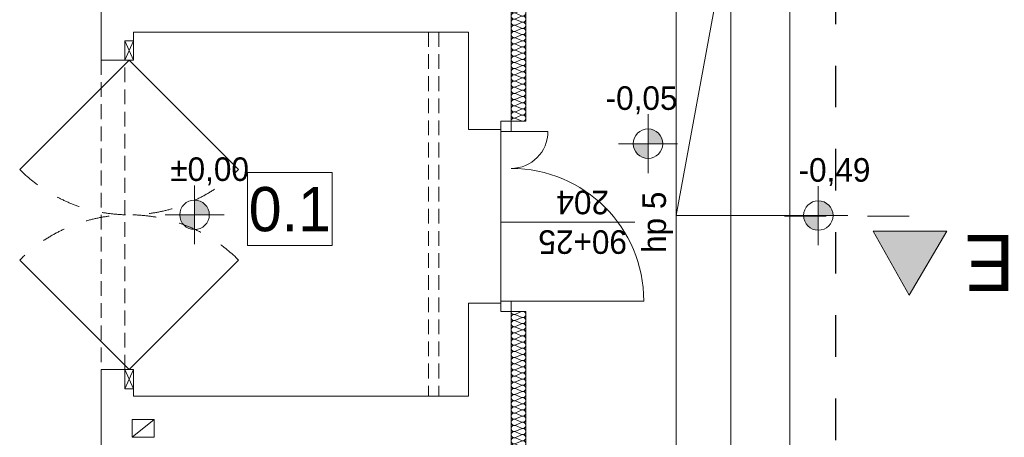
# Model space of a CAD drawing. Extents: x -528673 to -426178, y 23200 to 131944.
# Tile 26 of 87: x -475263 to -468586, y 32005 to 34839. Entities that reach past the tile are written whole.
import ezdxf

# ---------------------------------------------------------------- set-up
doc = ezdxf.new("R2010")
doc.units = 0
doc.header["$MEASUREMENT"] = 0
for name, pattern in [('Dashed', [564.444447, 282.222223, -282.222223]), ('Krawędzie ukryte', [150, 100, -50]), ('Przerywana', [320, 160, -160])]:
    doc.linetypes.add(name, pattern=pattern)
for name, color, linetype in [('#PODKŁAD', 252, 'Continuous'), ('Inwent Izolacje', 252, 'Continuous'), ('INWENT RZĘDNE', 252, 'Continuous')]:
    doc.layers.add(name, color=color, linetype=linetype)
for name, color, linetype, lineweight in [('Inwent Izolacje_Nr_Pióra__2', 252, 'Continuous', 13), ('INWENT KONST. DREWNIANA_Nr_Pióra__21', 252, 'Continuous', 9), ('INWENT OPISY_Nr_Pióra__21', 252, 'Continuous', 9), ('INWENT OPISY_Nr_Pióra__41', 252, 'Continuous', 15), ('INWENT RZĘDNE_Nr_Pióra__21', 252, 'Continuous', 9), ('INWENT. DRZWI_Nr_Pióra__5', 252, 'Continuous', 13), ('INWENT. OKNA_Nr_Pióra__21', 252, 'Continuous', 9), ('INWENT. OKNA_Nr_Pióra__5', 252, 'Continuous', 13), ('INWENT.ŚCIANY_Nr_Pióra__1', 252, 'Continuous', 25), ('INWENT.ŚCIANY_Nr_Pióra__20', 252, 'Continuous', 60), ('INWENT.ŚCIANY_Nr_Pióra__21', 252, 'Continuous', 9), ('INWENT.ŚCIANY_Nr_Pióra__3', 252, 'Continuous', 13), ('Istniejące schody_Nr_Pióra__21', 252, 'Continuous', 9), ('Istniejące stropy_Nr_Pióra__5', 252, 'Continuous', 13)]:
    doc.layers.add(name, color=color, linetype=linetype, lineweight=lineweight)
doc.styles.add('GENERATED_STYLE_1', font='txt')
doc.styles.add('GENERATED_STYLE_3', font='txt')
doc.styles.add('GENERATED_STYLE_5', font='txt')

# ---------------------------------------------------------------- blocks, each defined once
blk = doc.blocks.new('Izolacja cieplna 14_151', base_point=(-471930.2, 35409.5))
at = {"layer": 'Inwent Izolacje_Nr_Pióra__2', "linetype": 'Continuous'}
for p, q in [((-471860, 35407.8), (-471900.4, 35390.3)), ((-471900.4, 35386.8), (-471860, 35369.3)), ((-471860, 35365.8), (-471900.4, 35348.3)), ((-471900.4, 35344.8), (-471860, 35327.3)), ((-471860, 35323.8), (-471900.4, 35306.3)), ((-471900.4, 35302.8), (-471860, 35285.3)), ((-471860, 35281.8), (-471900.4, 35264.3)), ((-471900.4, 35260.8), (-471860, 35243.3)), ((-471860, 35239.8), (-471900.4, 35222.3)), ((-471900.4, 35218.8), (-471860, 35201.3)), ((-471860, 35197.8), (-471900.4, 35180.3)), ((-471900.4, 35176.8), (-471860, 35159.3)), ((-471860, 35155.8), (-471900.4, 35138.3)), ((-471900.4, 35134.8), (-471860, 35117.3)), ((-471860, 35113.8), (-471900.4, 35096.3)), ((-471900.4, 35092.8), (-471860, 35075.3)), ((-471860, 35071.8), (-471900.4, 35054.3)), ((-471900.4, 35050.8), (-471860, 35033.3)), ((-471860, 35029.8), (-471900.4, 35012.3)), ((-471900.4, 35008.8), (-471860, 34991.3)), ((-471860, 34987.8), (-471900.4, 34970.3)), ((-471900.4, 34966.8), (-471860, 34949.3)), ((-471860, 34945.8), (-471900.4, 34928.3)), ((-471900.4, 34924.8), (-471860, 34907.3)), ((-471860, 34903.8), (-471900.4, 34886.3)), ((-471900.4, 34882.8), (-471860, 34865.3)), ((-471860, 34861.8), (-471900.4, 34844.3)), ((-471900.4, 34840.8), (-471860, 34823.3)), ((-471860, 34819.8), (-471900.4, 34802.3)), ((-471900.4, 34798.8), (-471860, 34781.3)), ((-471860, 34777.8), (-471900.4, 34760.3)), ((-471900.4, 34756.8), (-471860, 34739.3)), ((-471860, 34735.8), (-471900.4, 34718.3)), ((-471900.4, 34714.8), (-471860, 34697.3)), ((-471860, 34693.8), (-471900.4, 34676.3)), ((-471900.4, 34672.8), (-471860, 34655.3)), ((-471860, 34651.8), (-471900.4, 34634.3)), ((-471900.4, 34630.8), (-471860, 34613.3)), ((-471860, 34609.8), (-471900.4, 34592.3)), ((-471900.4, 34588.8), (-471860, 34571.3)), ((-471860, 34567.8), (-471900.4, 34550.3)), ((-471900.4, 34546.8), (-471860, 34529.3)), ((-471860, 34525.8), (-471900.4, 34508.3)), ((-471900.4, 34504.8), (-471860, 34487.3)), ((-471860, 34483.8), (-471900.4, 34466.3)), ((-471900.4, 34462.8), (-471860, 34445.3)), ((-471860, 34441.8), (-471900.4, 34424.3)), ((-471900.4, 34420.8), (-471860, 34403.3)), ((-471860, 34399.8), (-471900.4, 34382.3)), ((-471900.4, 34378.8), (-471860, 34361.3)), ((-471860, 34357.8), (-471900.4, 34340.3)), ((-471900.4, 34336.8), (-471860, 34319.3)), ((-471860, 34315.8), (-471900.4, 34298.3)), ((-471900.4, 34294.8), (-471860, 34277.3)), ((-471860, 34273.8), (-471900.4, 34256.3)), ((-471900.4, 34252.8), (-471860, 34235.3)), ((-471860, 34231.8), (-471900.4, 34214.3)), ((-471900.4, 34210.8), (-471860, 34193.3)), ((-471860, 34189.8), (-471900.4, 34172.3)), ((-471900.4, 34168.8), (-471860, 34151.3))]:
    blk.add_line(p, q, dxfattribs=at)
for centre, start_param, end_param in [((-471908.9, 35367.5), 1.158004, 5.125183), ((-471908.9, 35409.5), 3.141593, 5.125182), ((-471851.5, 35388.5), 4.299595, 8.266775), ((-471908.9, 35325.5), 1.158004, 5.125183), ((-471851.5, 35346.5), 4.299595, 8.266775), ((-471851.5, 35304.5), 4.299595, 8.266775), ((-471908.9, 35283.5), 1.158004, 5.125183), ((-471908.9, 35241.5), 1.158004, 5.125183), ((-471851.5, 35262.5), 4.299595, 8.266775), ((-471908.9, 35199.5), 1.158004, 5.125183), ((-471851.5, 35220.5), 4.299595, 8.266775), ((-471851.5, 35178.5), 4.299595, 8.266775), ((-471908.9, 35157.5), 1.158004, 5.125183), ((-471908.9, 35115.5), 1.158004, 5.125183), ((-471851.5, 35136.5), 4.299595, 8.266775), ((-471908.9, 35073.5), 1.158004, 5.125183), ((-471851.5, 35094.5), 4.299595, 8.266775), ((-471851.5, 35052.5), 4.299595, 8.266775), ((-471908.9, 35031.5), 1.158004, 5.125183), ((-471908.9, 34989.5), 1.158004, 5.125183), ((-471851.5, 35010.5), 4.299595, 8.266775), ((-471851.5, 34968.5), 4.299595, 8.266775), ((-471908.9, 34947.5), 1.158004, 5.125183), ((-471908.9, 34905.5), 1.158004, 5.125183), ((-471851.5, 34926.5), 4.299595, 8.266775), ((-471908.9, 34863.5), 1.158004, 5.125183), ((-471851.5, 34884.5), 4.299595, 8.266775), ((-471851.5, 34842.5), 4.299595, 8.266775), ((-471908.9, 34821.5), 1.158004, 5.125183), ((-471908.9, 34779.5), 1.158004, 5.125183), ((-471851.5, 34800.5), 4.299595, 8.266775), ((-471908.9, 34737.5), 1.158004, 5.125183), ((-471851.5, 34758.5), 4.299595, 8.266775), ((-471851.5, 34716.5), 4.299595, 8.266775), ((-471908.9, 34695.5), 1.158004, 5.125183), ((-471908.9, 34653.5), 1.158004, 5.125183), ((-471851.5, 34674.5), 4.299595, 8.266775), ((-471851.5, 34632.5), 4.299595, 8.266775), ((-471908.9, 34611.5), 1.158004, 5.125183), ((-471908.9, 34569.5), 1.158004, 5.125183), ((-471851.5, 34590.5), 4.299595, 8.266775), ((-471908.9, 34527.5), 1.158004, 5.125183), ((-471851.5, 34548.5), 4.299595, 8.266775), ((-471851.5, 34506.5), 4.299595, 8.266775), ((-471908.9, 34485.5), 1.158004, 5.125183), ((-471908.9, 34443.5), 1.158004, 5.125183), ((-471851.5, 34464.5), 4.299595, 8.266775), ((-471908.9, 34401.5), 1.158004, 5.125183), ((-471851.5, 34422.5), 4.299595, 8.266775), ((-471851.5, 34380.5), 4.299595, 8.266775), ((-471908.9, 34359.5), 1.158004, 5.125183), ((-471908.9, 34317.5), 1.158004, 5.125183), ((-471851.5, 34338.5), 4.299595, 8.266775), ((-471908.9, 34275.5), 1.158004, 5.125183), ((-471908.9, 34233.5), 1.158004, 5.125183), ((-471851.5, 34296.5), 4.299595, 8.266775), ((-471851.5, 34254.5), 4.299595, 8.266775), ((-471908.9, 34191.5), 1.158004, 5.125183), ((-471851.5, 34212.5), 4.299595, 8.266775), ((-471851.5, 34170.5), 4.299595, 8.266775), ((-471908.9, 34149.5), 1.158004, 3.141593)]:
    blk.add_ellipse(centre, major_axis=(21.3, 0), ratio=0.987408, start_param=start_param, end_param=end_param, dxfattribs=at)
blk = doc.blocks.new('Izolacja cieplna 14_152', base_point=(-471930.2, 32859.5))
at = {"layer": 'Inwent Izolacje_Nr_Pióra__2', "linetype": 'Continuous'}
for p, q in [((-471860, 32857.8), (-471900.4, 32840.4)), ((-471900.4, 32836.9), (-471860, 32819.5)), ((-471860, 32815.9), (-471900.4, 32798.5)), ((-471900.4, 32795), (-471860, 32777.6)), ((-471860, 32774.1), (-471900.4, 32756.7)), ((-471900.4, 32753.2), (-471860, 32735.8)), ((-471860, 32732.3), (-471900.4, 32714.9)), ((-471900.4, 32711.4), (-471860, 32694)), ((-471860, 32690.4), (-471900.4, 32673)), ((-471900.4, 32669.5), (-471860, 32652.1)), ((-471860, 32648.6), (-471900.4, 32631.2)), ((-471900.4, 32627.7), (-471860, 32610.3)), ((-471860, 32606.8), (-471900.4, 32589.4)), ((-471900.4, 32585.9), (-471860, 32568.5)), ((-471860, 32564.9), (-471900.4, 32547.5)), ((-471900.4, 32544), (-471860, 32526.6)), ((-471860, 32523.1), (-471900.4, 32505.7)), ((-471900.4, 32502.2), (-471860, 32484.8)), ((-471860, 32481.3), (-471900.4, 32463.9)), ((-471900.4, 32460.4), (-471860, 32443)), ((-471860, 32439.4), (-471900.4, 32422)), ((-471900.4, 32418.5), (-471860, 32401.1)), ((-471860, 32397.6), (-471900.4, 32380.2)), ((-471900.4, 32376.7), (-471860, 32359.3)), ((-471860, 32355.8), (-471900.4, 32338.4)), ((-471900.4, 32334.9), (-471860, 32317.5)), ((-471860, 32313.9), (-471900.4, 32296.5)), ((-471900.4, 32293), (-471860, 32275.6)), ((-471860, 32272.1), (-471900.4, 32254.7)), ((-471900.4, 32251.2), (-471860, 32233.8)), ((-471860, 32230.3), (-471900.4, 32212.9)), ((-471900.4, 32209.4), (-471860, 32192)), ((-471860, 32188.4), (-471900.4, 32171)), ((-471900.4, 32167.5), (-471860, 32150.1)), ((-471860, 32146.6), (-471900.4, 32129.2)), ((-471900.4, 32125.7), (-471860, 32108.3)), ((-471860, 32104.8), (-471900.4, 32087.4)), ((-471900.4, 32083.9), (-471860, 32066.5)), ((-471860, 32062.9), (-471900.4, 32045.5)), ((-471900.4, 32042), (-471860, 32024.6)), ((-471860, 32021.1), (-471900.4, 32003.7)), ((-471900.4, 32000.2), (-471860, 31982.8)), ((-471860, 31979.3), (-471900.4, 31961.9)), ((-471900.4, 31958.4), (-471860, 31941)), ((-471860, 31937.4), (-471900.4, 31920)), ((-471900.4, 31916.5), (-471860, 31899.1)), ((-471860, 31895.6), (-471900.4, 31878.2)), ((-471900.4, 31874.7), (-471860, 31857.3)), ((-471860, 31853.8), (-471900.4, 31836.4)), ((-471900.4, 31832.9), (-471860, 31815.5)), ((-471860, 31811.9), (-471900.4, 31794.5)), ((-471900.4, 31791), (-471860, 31773.6)), ((-471860, 31770.1), (-471900.4, 31752.7)), ((-471900.4, 31749.2), (-471860, 31731.8)), ((-471860, 31728.3), (-471900.4, 31710.9)), ((-471900.4, 31707.4), (-471860, 31690)), ((-471860, 31686.4), (-471900.4, 31669)), ((-471900.4, 31665.5), (-471860, 31648.1)), ((-471860, 31644.6), (-471900.4, 31627.2)), ((-471900.4, 31623.7), (-471860, 31606.3))]:
    blk.add_line(p, q, dxfattribs=at)
for centre, start_param, end_param in [((-471908.9, 32859.5), 3.141593, 5.125182), ((-471851.5, 32838.6), 4.299595, 8.266775), ((-471908.9, 32817.7), 1.158004, 5.125183), ((-471908.9, 32775.9), 1.158004, 5.125183), ((-471851.5, 32796.8), 4.299595, 8.266775), ((-471908.9, 32734), 1.158004, 5.125183), ((-471851.5, 32755), 4.299595, 8.266775), ((-471851.5, 32713.1), 4.299595, 8.266775), ((-471908.9, 32692.2), 1.158004, 5.125183), ((-471908.9, 32650.4), 1.158004, 5.125183), ((-471851.5, 32671.3), 4.299595, 8.266775), ((-471851.5, 32629.5), 4.299595, 8.266775), ((-471908.9, 32608.5), 1.158004, 5.125183), ((-471908.9, 32566.7), 1.158004, 5.125183), ((-471851.5, 32587.6), 4.299595, 8.266775), ((-471908.9, 32524.9), 1.158004, 5.125183), ((-471851.5, 32545.8), 4.299595, 8.266775), ((-471851.5, 32504), 4.299595, 8.266775), ((-471908.9, 32483), 1.158004, 5.125183), ((-471908.9, 32441.2), 1.158004, 5.125183), ((-471851.5, 32462.1), 4.299595, 8.266775), ((-471908.9, 32399.4), 1.158004, 5.125183), ((-471851.5, 32420.3), 4.299595, 8.266775), ((-471851.5, 32378.5), 4.299595, 8.266775), ((-471908.9, 32357.5), 1.158004, 5.125183), ((-471908.9, 32315.7), 1.158004, 5.125183), ((-471851.5, 32336.6), 4.299595, 8.266775), ((-471851.5, 32294.8), 4.299595, 8.266775), ((-471908.9, 32273.9), 1.158004, 5.125183), ((-471908.9, 32232), 1.158004, 5.125183), ((-471851.5, 32253), 4.299595, 8.266775), ((-471908.9, 32190.2), 1.158004, 5.125183), ((-471851.5, 32211.1), 4.299595, 8.266775), ((-471851.5, 32169.3), 4.299595, 8.266775), ((-471908.9, 32148.4), 1.158004, 5.125183), ((-471908.9, 32106.5), 1.158004, 5.125183), ((-471851.5, 32127.5), 4.299595, 8.266775), ((-471908.9, 32064.7), 1.158004, 5.125183), ((-471851.5, 32085.6), 4.299595, 8.266775), ((-471851.5, 32043.8), 4.299595, 8.266775), ((-471908.9, 32022.9), 1.158004, 5.125183), ((-471908.9, 31981), 1.158004, 5.125183), ((-471851.5, 32002), 4.299595, 8.266775), ((-471908.9, 31939.2), 1.158004, 5.125183), ((-471908.9, 31897.4), 1.158004, 5.125183), ((-471851.5, 31960.1), 4.299595, 8.266775), ((-471851.5, 31918.3), 4.299595, 8.266775), ((-471908.9, 31855.5), 1.158004, 5.125183), ((-471851.5, 31876.5), 4.299595, 8.266775), ((-471851.5, 31834.6), 4.299595, 8.266775), ((-471908.9, 31813.7), 1.158004, 5.125183), ((-471908.9, 31771.9), 1.158004, 5.125183), ((-471851.5, 31792.8), 4.299595, 8.266775), ((-471908.9, 31730), 1.158004, 5.125183), ((-471851.5, 31751), 4.299595, 8.266775), ((-471851.5, 31709.1), 4.299595, 8.266775), ((-471908.9, 31688.2), 1.158004, 5.125183), ((-471908.9, 31646.4), 1.158004, 5.125183), ((-471851.5, 31667.3), 4.299595, 8.266775), ((-471908.9, 31604.5), 1.158004, 3.141593), ((-471851.5, 31625.5), 4.299595, 8.266775)]:
    blk.add_ellipse(centre, major_axis=(21.3, 0), ratio=0.98349, start_param=start_param, end_param=end_param, dxfattribs=at)
blk = doc.blocks.new('Koty wysokościowe_6', base_point=(-474076.8, 33514.5))
at = {"layer": 'INWENT RZĘDNE_Nr_Pióra__21', "linetype": 'Continuous'}
for points in [[(-474076.8, 33514.5), (-473976.8, 33514.5), (-473984.4, 33552.8), (-474006.1, 33585.2), (-474038.5, 33606.9), (-474076.8, 33614.5)], [(-474076.8, 33514.5), (-474176.8, 33514.5), (-474169.2, 33476.3), (-474147.5, 33443.8), (-474115.1, 33422.2), (-474076.8, 33414.5)]]:
    blk.add_hatch(color=256, dxfattribs=at).paths.add_polyline_path(points, flags=0)
for p, q in [((-474076.8, 33314.5), (-474076.8, 33714.5)), ((-474276.8, 33514.5), (-473876.8, 33514.5))]:
    blk.add_line(p, q, dxfattribs=at)
blk.add_circle((-474076.8, 33514.5), 100, dxfattribs=at)
at = {"layer": 'INWENT RZĘDNE_Nr_Pióra__21', "insert": (-474241.6, 33714.5), "char_height": 160, "attachment_point": 7, "style": 'GENERATED_STYLE_1'}
blk.add_mtext('{±0,00}', dxfattribs=at)
blk = doc.blocks.new('Koty wysokościowe_17', base_point=(-469847.2, 33509.5))
at = {"layer": 'INWENT RZĘDNE_Nr_Pióra__21', "linetype": 'Continuous'}
for points in [[(-469847.2, 33509.5), (-469747.2, 33509.5), (-469754.8, 33547.8), (-469776.5, 33580.2), (-469808.9, 33601.9), (-469847.2, 33609.5)], [(-469847.2, 33509.5), (-469947.2, 33509.5), (-469939.6, 33471.3), (-469917.9, 33438.8), (-469885.5, 33417.2), (-469847.2, 33409.5)]]:
    blk.add_hatch(color=256, dxfattribs=at).paths.add_polyline_path(points, flags=0)
for p, q in [((-469847.2, 33309.5), (-469847.2, 33709.5)), ((-470047.2, 33509.5), (-469647.2, 33509.5))]:
    blk.add_line(p, q, dxfattribs=at)
blk.add_circle((-469847.2, 33509.5), 100, dxfattribs=at)
at = {"layer": 'INWENT RZĘDNE_Nr_Pióra__21', "insert": (-469981.1, 33709.5), "char_height": 160, "attachment_point": 7, "style": 'GENERATED_STYLE_1'}
blk.add_mtext('{-0,49}', dxfattribs=at)
blk = doc.blocks.new('Koty wysokościowe_18', base_point=(-471001.6, 33996.9))
at = {"layer": 'INWENT RZĘDNE_Nr_Pióra__21', "linetype": 'Continuous'}
for points in [[(-471001.6, 33996.9), (-470901.6, 33996.9), (-470909.3, 34035.2), (-470930.9, 34067.7), (-470963.4, 34089.3), (-471001.6, 34096.9)], [(-471001.6, 33996.9), (-471101.6, 33996.9), (-471094, 33958.7), (-471072.4, 33926.2), (-471039.9, 33904.6), (-471001.6, 33896.9)]]:
    blk.add_hatch(color=256, dxfattribs=at).paths.add_polyline_path(points, flags=0)
for p, q in [((-471001.6, 33796.9), (-471001.6, 34196.9)), ((-471201.6, 33996.9), (-470801.6, 33996.9))]:
    blk.add_line(p, q, dxfattribs=at)
blk.add_circle((-471001.6, 33996.9), 100, dxfattribs=at)
at = {"layer": 'INWENT RZĘDNE_Nr_Pióra__21', "insert": (-471289.5, 34196.9), "char_height": 160, "attachment_point": 7, "style": 'GENERATED_STYLE_1'}
blk.add_mtext('{-0,05}', dxfattribs=at)
blk = doc.blocks.new('PARTER')
at = {"layer": 'INWENT OPISY_Nr_Pióra__21', "linetype": 'Continuous', "lineweight": 15}
blk.add_hatch(color=252, dxfattribs=at).paths.add_polyline_path([(-469230.2, 32968.3), (-469474.5, 33404.5), (-468974.5, 33404.5)], flags=0)
at = {"layer": 'INWENT KONST. DREWNIANA_Nr_Pióra__21', "color": 252, "linetype": 'Continuous', "lineweight": 15}
for p, q in [((-474350.2, 32124.5), (-474500.2, 32124.5)), ((-474500.2, 32004.5), (-474500.2, 32124.5)), ((-474500.2, 32004.5), (-474350.2, 32124.5)), ((-474350.2, 32004.5), (-474350.2, 32124.5)), ((-474350.2, 32004.5), (-474500.2, 32004.5))]:
    blk.add_line(p, q, dxfattribs=at)
at = {"layer": 'INWENT OPISY_Nr_Pióra__41', "color": 252, "linetype": 'Dashed', "lineweight": 15}
blk.add_line((-469230.2, 33504.5), (-470330.2, 33504.5), dxfattribs=at)
at = {"layer": 'INWENT OPISY_Nr_Pióra__41', "color": 252, "linetype": 'Continuous', "lineweight": 15}
for p, q in [((-469474.5, 33404.5), (-468974.5, 33404.5)), ((-469474.5, 33404.5), (-469230.2, 32968.3)), ((-469230.2, 32968.3), (-468974.5, 33404.5))]:
    blk.add_line(p, q, dxfattribs=at)
at = {"layer": 'INWENT. DRZWI_Nr_Pióra__5', "color": 252, "linetype": 'Continuous', "lineweight": 15}
for p, q in [((-474490.2, 34694.5), (-474550.2, 34694.5)), ((-474550.2, 34694.5), (-474550.2, 34564.5)), ((-474490.2, 34564.5), (-474550.2, 34694.5)), ((-474550.2, 34564.5), (-474490.2, 34694.5)), ((-474490.2, 34564.5), (-474490.2, 34694.5)), ((-474520.2, 34564.5), (-475262.6, 33822.1)), ((-474550.2, 34564.5), (-474490.2, 34564.5)), ((-474520.2, 34564.5), (-473777.7, 33822.1)), ((-472000.2, 34079.5), (-472000.2, 34149.5)), ((-472000.2, 34149.5), (-471930.2, 34149.5)), ((-471930.2, 34149.5), (-471930.2, 34079.5)), ((-471930.2, 34079.5), (-472000.2, 34079.5)), ((-471680.2, 34079.5), (-471930.2, 34079.5)), ((-474520.2, 32464.5), (-475262.6, 33207)), ((-474520.2, 32464.5), (-473777.7, 33207)), ((-472000.2, 32859.5), (-472000.2, 32929.5)), ((-472000.2, 32929.5), (-471930.2, 32929.5)), ((-471930.2, 32929.5), (-471930.2, 32859.5)), ((-471930.2, 32929.5), (-471030.2, 32929.5)), ((-471930.2, 32859.5), (-472000.2, 32859.5)), ((-474490.2, 32464.5), (-474550.2, 32464.5)), ((-474550.2, 32464.5), (-474550.2, 32334.5)), ((-474490.2, 32334.5), (-474550.2, 32464.5)), ((-474550.2, 32334.5), (-474490.2, 32464.5)), ((-474490.2, 32334.5), (-474490.2, 32464.5)), ((-474550.2, 32334.5), (-474490.2, 32334.5))]:
    blk.add_line(p, q, dxfattribs=at)
for centre, radius, start, end in [((-471930.2, 34079.5), 250, 270, 0), ((-471930.2, 32929.5), 900, 0, 90)]:
    blk.add_arc(centre, radius, start, end, dxfattribs=at)
at = {"layer": 'INWENT. DRZWI_Nr_Pióra__5', "color": 252, "linetype": 'Przerywana', "lineweight": 15}
for centre, start, end in [((-474520.2, 34564.5), 225, 315), ((-474520.2, 32464.5), 45, 135)]:
    blk.add_arc(centre, 1050, start, end, dxfattribs=at)
at = {"layer": 'INWENT. OKNA_Nr_Pióra__5', "color": 252, "linetype": 'Continuous', "lineweight": 15}
blk.add_line((-472000.2, 33463.7), (-471090.2, 33463.7), dxfattribs=at)
at = {"layer": 'INWENT.ŚCIANY_Nr_Pióra__1', "color": 252, "linetype": 'Continuous', "lineweight": 15}
for p, q in [((-474710.2, 35434.5), (-474710.2, 34564.5)), ((-471930.2, 34149.5), (-471930.2, 35409.5)), ((-474490.2, 34694.5), (-474490.2, 34754.5)), ((-474490.2, 34754.5), (-472220.2, 34754.5)), ((-472220.2, 34094.5), (-472220.2, 34754.5)), ((-474550.2, 34564.5), (-474550.2, 34694.5)), ((-474550.2, 34694.5), (-474490.2, 34694.5)), ((-474710.2, 34564.5), (-474550.2, 34564.5)), ((-472000.2, 34094.5), (-472000.2, 34149.5)), ((-472000.2, 34149.5), (-471930.2, 34149.5)), ((-472220.2, 34094.5), (-472000.2, 34094.5)), ((-472220.2, 32914.5), (-472000.2, 32914.5)), ((-472220.2, 32914.5), (-472220.2, 32284.5)), ((-472000.2, 32859.5), (-472000.2, 32914.5)), ((-472000.2, 32859.5), (-471930.2, 32859.5)), ((-471930.2, 31604.5), (-471930.2, 32859.5)), ((-474710.2, 32464.5), (-474550.2, 32464.5)), ((-474710.2, 32464.5), (-474710.2, 31584.5)), ((-474550.2, 32334.5), (-474550.2, 32464.5)), ((-474490.2, 32334.5), (-474550.2, 32334.5)), ((-474490.2, 32284.5), (-474490.2, 32334.5)), ((-472220.2, 32284.5), (-474490.2, 32284.5))]:
    blk.add_line(p, q, dxfattribs=at)
at = {"layer": 'INWENT.ŚCIANY_Nr_Pióra__20', "color": 252, "linetype": 'Dashed', "lineweight": 30}
blk.add_line((-469728.7, 27470.7), (-469728.7, 39214.5), dxfattribs=at)
at = {"layer": 'INWENT.ŚCIANY_Nr_Pióra__21', "color": 252, "linetype": 'Continuous', "lineweight": 15}
blk.add_line((-472000.2, 32859.5), (-472000.2, 34149.5), dxfattribs=at)
at = {"layer": 'INWENT.ŚCIANY_Nr_Pióra__3', "color": 252, "linetype": 'Continuous', "lineweight": 15}
for p, q in [((-471830.2, 34149.5), (-471830.2, 35409.5)), ((-471930.2, 34149.5), (-471830.2, 34149.5)), ((-471930.2, 32859.5), (-471830.2, 32859.5)), ((-471830.2, 31604.5), (-471830.2, 32859.5))]:
    blk.add_line(p, q, dxfattribs=at)
at = {"layer": 'Istniejące schody_Nr_Pióra__21', "color": 252, "linetype": 'Continuous', "lineweight": 15}
for p, q in [((-470040.2, 36279.5), (-470040.2, 30739.5)), ((-470440.2, 35889.5), (-470440.2, 31119.5)), ((-470810.2, 35529.5), (-470810.2, 31489.5)), ((-470810.2, 33509.5), (-470440.2, 35529.5)), ((-470040.2, 33509.5), (-470810.2, 33509.5))]:
    blk.add_line(p, q, dxfattribs=at)
at = {"layer": 'Istniejące stropy_Nr_Pióra__5', "color": 252, "linetype": 'Krawędzie ukryte', "lineweight": 15}
for p, q in [((-472490.2, 34754.5), (-472490.2, 32284.5)), ((-472420.2, 34754.5), (-472420.2, 32284.5)), ((-474710.2, 34564.5), (-474710.2, 32464.5)), ((-474550.2, 32464.5), (-474550.2, 34564.5))]:
    blk.add_line(p, q, dxfattribs=at)
at = {"layer": 'Inwent Izolacje', "color": 252, "linetype": 'Continuous', "lineweight": 15}
for name, p in [('Izolacja cieplna 14_151', (-471930.2, 35409.5)), ('Izolacja cieplna 14_152', (-471930.2, 32859.5))]:
    blk.add_blockref(name, p, dxfattribs=at)
at = {"layer": 'INWENT RZĘDNE', "color": 252, "lineweight": 15}
for name, p in [('Koty wysokościowe_18', (-471001.6, 33996.9)), ('Koty wysokościowe_6', (-474076.8, 33514.5)), ('Koty wysokościowe_17', (-469847.2, 33509.5))]:
    blk.add_blockref(name, p, dxfattribs=at)
at = {"layer": 'INWENT OPISY_Nr_Pióra__21', "color": 252, "linetype": 'Continuous', "lineweight": 15, "insert": (-468685.9, 32997.5), "char_height": 380, "attachment_point": 2, "rotation": 180, "style": 'GENERATED_STYLE_5'}
blk.add_mtext('{E}', dxfattribs=at)
at = {"layer": 'INWENT. OKNA_Nr_Pióra__21', "color": 252, "linetype": 'Continuous', "lineweight": 15, "insert": (-471444.8, 33249.6), "char_height": 160, "width": 709.227, "attachment_point": 2, "rotation": 180, "line_spacing_factor": 1.007581, "style": 'GENERATED_STYLE_5'}
blk.add_mtext('{90+25\\P204}', dxfattribs=at)
at = {"layer": 'INWENT. OKNA_Nr_Pióra__21', "color": 252, "linetype": 'Continuous', "lineweight": 15, "insert": (-471040.2, 33463.7), "char_height": 160, "attachment_point": 2, "rotation": 90, "style": 'GENERATED_STYLE_5'}
blk.add_mtext('{hp 5}', dxfattribs=at)
at = {"color": 252, "linetype": 'Continuous', "lineweight": 15, "ltscale": 1898474.093193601}
blk.add_wipeout([(-473718.9, 33801), (-473142.9, 33801), (-473142.9, 33306.9), (-473718.9, 33306.9)], dxfattribs=at).dxf.layer = 'INWENT OPISY_Nr_Pióra__21'
at = {"layer": 'INWENT OPISY_Nr_Pióra__21', "color": 252, "linetype": 'Continuous', "lineweight": 15, "flags": 128}
blk.add_lwpolyline([(-473718.9, 33801), (-473142.9, 33801), (-473142.9, 33306.9), (-473718.9, 33306.9)], close=True, dxfattribs=at)
at = {"layer": 'INWENT OPISY_Nr_Pióra__21', "color": 252, "linetype": 'Continuous', "lineweight": 15, "insert": (-473430.9, 33398.8), "char_height": 300, "attachment_point": 8, "style": 'GENERATED_STYLE_3'}
blk.add_mtext('{0.1 }', dxfattribs=at)

msp = doc.modelspace()

# ---------------------------------------------------------------- block references
at = {"layer": '#PODKŁAD'}
msp.add_blockref('PARTER', (0, 0), dxfattribs=at)

doc.saveas('drawing.dxf')
